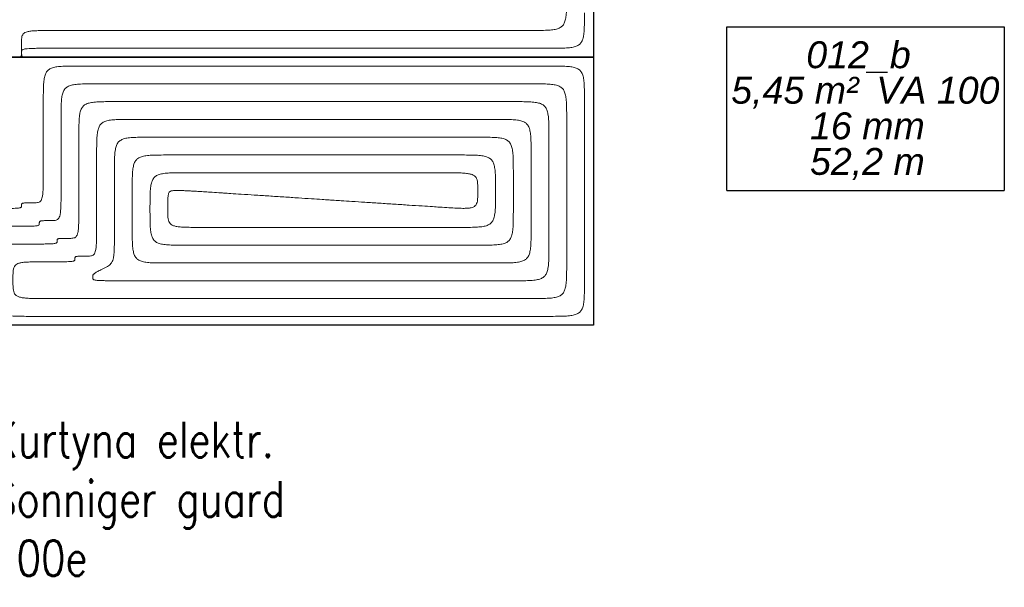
# Model space of a CAD drawing. Header units: millimetres. Extents: x 206445 to 335272, y 14092 to 100072.
# Tile 29 of 38: x 323498 to 329035, y 44574 to 47765. Entities that reach past the tile are written whole.
import ezdxf
from ezdxf import colors
from ezdxf.entities.mleader import LeaderData, LeaderLine
from ezdxf.lldxf.tags import DXFTag
from ezdxf.math import Vec2, Vec3

# ---------------------------------------------------------------- set-up
doc = ezdxf.new("R2010")
doc.units = ezdxf.units.MM
for name, color, linetype, lineweight in [('__OPIS', 10, 'Continuous', 20), ('IS_Rys.pętli_o.p._Powrót', 251, 'DASH', 0), ('IS_Rys.pętli_o.p._Zasilanie', 76, 'SOLID', 0)]:
    doc.layers.add(name, color=color, linetype=linetype, lineweight=lineweight)
doc.layers.add('IS_Ogrzewanie_płaszczyznowe', color=7, linetype='SOLID', true_color=0x008000)
doc.layers.add('IS_Ogrzewanie_płaszczyznowe_-_opis', color=7, linetype='SOLID', true_color=0x008000)
doc.styles.get("Standard").update_dxf_attribs({"font": 'arial.ttf'})
doc.styles.add('STYL1', font='SIMPLEX.SHX', dxfattribs={"width": 0.8})
tags = doc.linetypes.add('DASH', pattern=[15, 10, -5]).pattern_tags.tags
tags[6:7] = [DXFTag(74, 4), DXFTag(75, 0), DXFTag(340, '0'), DXFTag(46, 0.0), DXFTag(50, 0.0), DXFTag(44, 0.0), DXFTag(45, 0.0)]
tags[4:5] = [DXFTag(74, 4), DXFTag(75, 0), DXFTag(340, '0'), DXFTag(46, 0.0), DXFTag(50, 0.0), DXFTag(44, 0.0), DXFTag(45, 0.0)]
tags = doc.linetypes.add('SOLID', pattern=[10, 10, 0]).pattern_tags.tags
tags[6:7] = [DXFTag(74, 4), DXFTag(75, 0), DXFTag(340, '0'), DXFTag(46, 0.0), DXFTag(50, 0.0), DXFTag(44, 0.0), DXFTag(45, 0.0)]
tags[4:5] = [DXFTag(74, 4), DXFTag(75, 0), DXFTag(340, '0'), DXFTag(46, 0.0), DXFTag(50, 0.0), DXFTag(44, 0.0), DXFTag(45, 0.0)]

msp = doc.modelspace()

# ---------------------------------------------------------------- linework, layer by layer
at = {"layer": 'IS_Ogrzewanie_płaszczyznowe'}
for p, q in [((326724.4, 49061.5), (326724.4, 47554.5)), ((323110.4, 47554.5), (326724.4, 47554.5)), ((326724.4, 47554.5), (323110.4, 47554.5)), ((326724.4, 47554.5), (326724.4, 46047.5)), ((326724.4, 46047.5), (323110.4, 46047.5))]:
    msp.add_line(p, q, dxfattribs=at)
at = {"layer": 'IS_Ogrzewanie_płaszczyznowe_-_opis'}
for p, q in [((327475.5, 46805.6), (327475.5, 47725.6)), ((327475.5, 47725.6), (329035.5, 47725.6)), ((329035.5, 47725.6), (329035.5, 46805.6)), ((327475.5, 46805.6), (329035.5, 46805.6))]:
    msp.add_line(p, q, dxfattribs=at)
at = {"layer": 'IS_Rys.pętli_o.p._Powrót', "ltscale": 10}
for points, knots in [([(326474.4, 47604.5), (326491, 47604.5), (326521.1, 47604.5), (326562.2, 47605.3), (326595.3, 47607.7), (326621.5, 47612.8), (326642.1, 47621.9), (326657, 47636.8), (326666.1, 47657.4), (326671.2, 47683.6), (326673.7, 47716.7), (326674.4, 47757.8), (326674.4, 47787.9), (326674.4, 47804.5)], [0, 0, 0, 0, 4.973727, 9.047211, 12.320392, 14.919985, 17.03704, 18.970826, 21.087881, 23.687474, 26.960655, 31.034139, 36.007866, 36.007866, 36.007866, 36.007866]), ([(323469.9, 47554.5), (323473.1, 47554.5), (323479, 47554.5), (323486.9, 47554.6), (323493.3, 47554.9), (323498.4, 47555.5), (323502.2, 47556.6), (323505.1, 47558.4), (323507, 47561), (323508.1, 47564.4), (323508.5, 47568.5), (323508.7, 47573.7), (323508.7, 47577.4), (323508.7, 47579.5)], [0, 0, 0, 0, 0.964652, 1.75455, 2.38797, 2.885374, 3.272825, 3.588339, 3.88584, 4.221085, 4.632418, 5.141842, 5.763562, 5.763562, 5.763562, 5.763562]), ([(323508.7, 47579.5), (323508.7, 47581.6), (323508.7, 47585.4), (323509.5, 47590.9), (323512.8, 47595.6), (323519.2, 47598.7), (323528.8, 47600.9), (323542.9, 47602.5), (323562.3, 47603.5), (323588, 47604.1), (323620.9, 47604.4), (323662, 47604.5), (323692.1, 47604.5), (323708.7, 47604.5)], [0, 0, 0, 0, 0.621895, 1.141664, 1.639297, 2.279506, 3.226642, 4.604676, 6.516452, 9.056847, 12.317749, 16.389896, 21.3636, 21.3636, 21.3636, 21.3636]), ([(323708.7, 47604.5), (323730.2, 47604.5), (323810.5, 47604.5), (323978.8, 47604.5), (324234.4, 47604.5), (324552.3, 47604.5), (324907.6, 47604.5), (325275.4, 47604.5), (325630.8, 47604.5), (325948.7, 47604.5), (326204.3, 47604.5), (326372.6, 47604.5), (326452.9, 47604.5), (326474.4, 47604.5)], [0, 0, 0, 0, 6.441525, 24.103772, 50.493246, 83.116454, 119.479902, 157.090098, 193.453546, 226.076754, 252.466228, 270.128475, 276.57, 276.57, 276.57, 276.57]), ([(323631.1, 47304.5), (323631.1, 47321.1), (323631.1, 47351.3), (323631.8, 47392.3), (323634.3, 47425.4), (323639.4, 47451.7), (323648.5, 47472.2), (323663.4, 47487.1), (323684, 47496.3), (323710.2, 47501.3), (323743.3, 47503.8), (323784.4, 47504.5), (323814.5, 47504.5), (323831.1, 47504.5)], [0, 0, 0, 0, 4.973727, 9.047211, 12.320392, 14.919985, 17.03704, 18.970826, 21.087881, 23.687474, 26.960655, 31.034139, 36.007866, 36.007866, 36.007866, 36.007866]), ([(323831.1, 47504.5), (323851.6, 47504.5), (323928.4, 47504.5), (324089.3, 47504.5), (324333.5, 47504.5), (324637.4, 47504.5), (324977, 47504.5), (325328.5, 47504.5), (325668.1, 47504.5), (325971.9, 47504.5), (326216.2, 47504.5), (326377.1, 47504.5), (326453.9, 47504.5), (326474.4, 47504.5)], [0, 0, 0, 0, 6.1564, 23.03685, 48.25823, 79.437415, 114.191285, 150.136715, 184.890585, 216.06977, 241.29115, 258.1716, 264.328, 264.328, 264.328, 264.328]), ([(326474.4, 47504.5), (326491, 47504.5), (326521.1, 47504.5), (326562.2, 47503.8), (326595.3, 47501.3), (326621.5, 47496.3), (326642.1, 47487.1), (326657, 47472.2), (326666.1, 47451.7), (326671.2, 47425.4), (326673.7, 47392.3), (326674.4, 47351.3), (326674.4, 47321.1), (326674.4, 47304.5)], [0, 0, 0, 0, 4.973727, 9.047211, 12.320392, 14.919985, 17.03704, 18.970826, 21.087881, 23.687474, 26.960655, 31.034139, 36.007866, 36.007866, 36.007866, 36.007866]), ([(323631.1, 46935.7), (323631.1, 46938.5), (323631.1, 46949.3), (323631.1, 46971.7), (323631.1, 47005.8), (323631.1, 47048.2), (323631.1, 47095.6), (323631.1, 47144.6), (323631.1, 47192), (323631.1, 47234.4), (323631.1, 47268.5), (323631.1, 47290.9), (323631.1, 47301.7), (323631.1, 47304.5)], [0, 0, 0, 0, 0.859056, 3.214533, 6.733893, 11.084598, 15.93411, 20.94989, 25.799402, 30.150107, 33.669467, 36.024944, 36.884, 36.884, 36.884, 36.884]), ([(323831.1, 47104.5), (323831.1, 47121.1), (323831.1, 47151.3), (323831.8, 47192.3), (323834.3, 47225.4), (323839.4, 47251.7), (323848.5, 47272.2), (323863.4, 47287.1), (323884, 47296.3), (323910.2, 47301.3), (323943.3, 47303.8), (323984.4, 47304.5), (324014.5, 47304.5), (324031.1, 47304.5)], [0, 0, 0, 0, 4.973727, 9.047211, 12.320392, 14.919985, 17.03704, 18.970826, 21.087881, 23.687474, 26.960655, 31.034139, 36.007866, 36.007866, 36.007866, 36.007866]), ([(324031.1, 47304.5), (324048.5, 47304.5), (324113.7, 47304.5), (324250.2, 47304.5), (324457.5, 47304.5), (324715.4, 47304.5), (325003.6, 47304.5), (325301.9, 47304.5), (325590.1, 47304.5), (325848, 47304.5), (326055.3, 47304.5), (326191.8, 47304.5), (326257, 47304.5), (326274.4, 47304.5)], [0, 0, 0, 0, 5.224769, 19.55075, 40.95545, 67.416379, 96.911044, 127.416956, 156.911621, 183.37255, 204.77725, 219.103231, 224.328, 224.328, 224.328, 224.328]), ([(326274.4, 47304.5), (326291, 47304.5), (326321.1, 47304.5), (326362.2, 47303.8), (326395.3, 47301.3), (326421.5, 47296.3), (326442.1, 47287.1), (326457, 47272.2), (326466.1, 47251.7), (326471.2, 47225.4), (326473.7, 47192.3), (326474.4, 47151.3), (326474.4, 47121.1), (326474.4, 47104.5)], [0, 0, 0, 0, 4.973727, 9.047211, 12.320392, 14.919985, 17.03704, 18.970826, 21.087881, 23.687474, 26.960655, 31.034139, 36.007866, 36.007866, 36.007866, 36.007866]), ([(326674.4, 47304.5), (326674.4, 47296.7), (326674.4, 47267.4), (326674.4, 47206.2), (326674.4, 47113.1), (326674.4, 46997.3), (326674.4, 46868), (326674.4, 46734.1), (326674.4, 46604.7), (326674.4, 46488.9), (326674.4, 46395.9), (326674.4, 46334.6), (326674.4, 46305.3), (326674.4, 46297.5)], [0, 0, 0, 0, 2.345379, 8.776258, 18.384748, 30.26296, 43.503005, 57.196995, 70.43704, 82.315252, 91.923742, 98.354621, 100.7, 100.7, 100.7, 100.7]), ([(323831.1, 46735.7), (323831.1, 46738.5), (323831.1, 46749.3), (323831.1, 46771.7), (323831.1, 46805.8), (323831.1, 46848.2), (323831.1, 46895.6), (323831.1, 46944.6), (323831.1, 46992), (323831.1, 47034.4), (323831.1, 47068.5), (323831.1, 47090.9), (323831.1, 47101.7), (323831.1, 47104.5)], [0, 0, 0, 0, 0.859056, 3.214533, 6.733893, 11.084598, 15.93411, 20.94989, 25.799402, 30.150107, 33.669467, 36.024944, 36.884, 36.884, 36.884, 36.884]), ([(324031.1, 46904.5), (324031.1, 46921.1), (324031.1, 46951.3), (324031.8, 46992.3), (324034.3, 47025.4), (324039.4, 47051.7), (324048.5, 47072.2), (324063.4, 47087.1), (324084, 47096.3), (324110.2, 47101.3), (324143.3, 47103.8), (324184.4, 47104.5), (324214.5, 47104.5), (324231.1, 47104.5)], [0, 0, 0, 0, 4.973727, 9.047211, 12.320392, 14.919985, 17.03704, 18.970826, 21.087881, 23.687474, 26.960655, 31.034139, 36.007866, 36.007866, 36.007866, 36.007866]), ([(324231.1, 47104.5), (324245.4, 47104.5), (324299, 47104.5), (324411.1, 47104.5), (324581.5, 47104.5), (324793.4, 47104.5), (325030.2, 47104.5), (325275.3, 47104.5), (325512.1, 47104.5), (325724, 47104.5), (325894.4, 47104.5), (326006.5, 47104.5), (326060.1, 47104.5), (326074.4, 47104.5)], [0, 0, 0, 0, 4.293139, 16.064649, 33.65267, 55.395342, 79.630804, 104.697196, 128.932658, 150.67533, 168.263351, 180.034861, 184.328, 184.328, 184.328, 184.328]), ([(326074.4, 47104.5), (326091, 47104.5), (326121.1, 47104.5), (326162.2, 47103.8), (326195.3, 47101.3), (326221.5, 47096.3), (326242.1, 47087.1), (326257, 47072.2), (326266.1, 47051.7), (326271.2, 47025.4), (326273.7, 46992.3), (326274.4, 46951.3), (326274.4, 46921.1), (326274.4, 46904.5)], [0, 0, 0, 0, 4.973727, 9.047211, 12.320392, 14.919985, 17.03704, 18.970826, 21.087881, 23.687474, 26.960655, 31.034139, 36.007866, 36.007866, 36.007866, 36.007866]), ([(326474.4, 47104.5), (326474.4, 47099.8), (326474.4, 47082.2), (326474.4, 47045.2), (326474.4, 46989.1), (326474.4, 46919.4), (326474.4, 46841.4), (326474.4, 46760.7), (326474.4, 46682.7), (326474.4, 46612.9), (326474.4, 46556.8), (326474.4, 46519.9), (326474.4, 46502.2), (326474.4, 46497.5)], [0, 0, 0, 0, 1.413749, 5.290158, 11.081968, 18.241923, 26.222765, 34.477235, 42.458077, 49.618032, 55.409842, 59.286251, 60.7, 60.7, 60.7, 60.7]), ([(323569.9, 46735.7), (323575, 46735.7), (323584.2, 46735.7), (323596.9, 46736.4), (323607.5, 46739), (323616.2, 46745.1), (323622.2, 46755.3), (323626.1, 46769.7), (323628.6, 46789.2), (323630.1, 46815), (323630.9, 46847.9), (323631.1, 46888.9), (323631.1, 46919.1), (323631.1, 46935.7)], [0, 0, 0, 0, 1.522276, 2.772981, 3.810957, 4.766541, 5.853405, 7.283404, 9.212252, 11.757391, 15.019267, 19.091521, 24.065227, 24.065227, 24.065227, 24.065227]), ([(324031.1, 46597.5), (324031.1, 46599.9), (324031.1, 46608.8), (324031.1, 46627.5), (324031.1, 46655.9), (324031.1, 46691.2), (324031.1, 46730.6), (324031.1, 46771.4), (324031.1, 46810.9), (324031.1, 46846.2), (324031.1, 46874.5), (324031.1, 46893.2), (324031.1, 46902.1), (324031.1, 46904.5)], [0, 0, 0, 0, 0.715026, 2.675582, 5.604884, 9.226146, 13.262585, 17.437415, 21.473854, 25.095116, 28.024418, 29.984974, 30.7, 30.7, 30.7, 30.7]), ([(324231.1, 46704.5), (324231.1, 46721.1), (324231.1, 46751.3), (324231.8, 46792.3), (324234.3, 46825.4), (324239.4, 46851.7), (324248.5, 46872.2), (324263.4, 46887.1), (324284, 46896.3), (324310.2, 46901.3), (324343.3, 46903.8), (324384.4, 46904.5), (324414.5, 46904.5), (324431.1, 46904.5)], [0, 0, 0, 0, 4.973727, 9.047211, 12.320392, 14.919985, 17.03704, 18.970826, 21.087881, 23.687474, 26.960655, 31.034139, 36.007866, 36.007866, 36.007866, 36.007866]), ([(324431.1, 46904.5), (324442.3, 46904.5), (324484.2, 46904.5), (324572.1, 46904.5), (324705.5, 46904.5), (324871.4, 46904.5), (325056.8, 46904.5), (325248.7, 46904.5), (325434.1, 46904.5), (325600, 46904.5), (325733.4, 46904.5), (325821.3, 46904.5), (325863.2, 46904.5), (325874.4, 46904.5)], [0, 0, 0, 0, 3.361509, 12.578548, 26.34989, 43.374305, 62.350563, 81.977437, 100.953695, 117.97811, 131.749452, 140.966491, 144.328, 144.328, 144.328, 144.328]), ([(325874.4, 46904.5), (325891, 46904.5), (325921.1, 46904.5), (325962.2, 46904.1), (325995.1, 46902.9), (326021, 46900.3), (326040.8, 46895.9), (326055.6, 46888.9), (326065.7, 46878.1), (326071.2, 46863.9), (326073.6, 46846.5), (326074.4, 46825.2), (326074.4, 46809.6), (326074.4, 46801)], [0, 0, 0, 0, 4.97371, 9.0462, 12.310252, 14.865943, 16.832351, 18.371993, 19.719379, 21.146309, 22.857706, 24.967655, 27.541591, 27.541591, 27.541591, 27.541591]), ([(326274.4, 46904.5), (326274.4, 46902.9), (326274.4, 46896.9), (326274.4, 46884.3), (326274.4, 46865.2), (326274.4, 46841.4), (326274.4, 46814.8), (326274.4, 46787.3), (326274.4, 46760.7), (326274.4, 46736.9), (326274.4, 46717.7), (326274.4, 46705.1), (326274.4, 46699.1), (326274.4, 46697.5)], [0, 0, 0, 0, 0.482119, 1.804057, 3.779189, 6.220887, 8.942524, 11.757476, 14.479113, 16.920811, 18.895943, 20.217881, 20.7, 20.7, 20.7, 20.7]), ([(326074.4, 46801), (326074.4, 46792.4), (326074.4, 46776.9), (326073.6, 46755.6), (326071.2, 46738.4), (326065.8, 46724.6), (326055.6, 46714.4), (326040.7, 46708.3), (326021, 46705.2), (325995.2, 46704.3), (325962.4, 46705.2), (325921.4, 46707.5), (325891.4, 46709.4), (325874.8, 46710.5)], [0, 0, 0, 0, 2.572959, 4.676071, 6.369079, 7.762341, 9.065344, 10.563595, 12.499861, 15.036908, 18.291356, 22.360308, 27.333512, 27.333512, 27.333512, 27.333512]), ([(323508.7, 46719.7), (323508.7, 46721.1), (323508.7, 46723.5), (323508.9, 46726.8), (323509.7, 46729.6), (323511.7, 46731.9), (323514.8, 46733.4), (323519.1, 46734.4), (323525.1, 46735), (323533, 46735.4), (323543, 46735.6), (323555.6, 46735.7), (323564.8, 46735.7), (323569.9, 46735.7)], [0, 0, 0, 0, 0.396182, 0.722121, 0.99614, 1.26046, 1.579519, 2.01195, 2.600543, 3.379, 4.377198, 5.623501, 7.145703, 7.145703, 7.145703, 7.145703]), ([(323769.9, 46535.7), (323775, 46535.7), (323784.2, 46535.7), (323796.9, 46536.4), (323807.5, 46539), (323816.2, 46545.1), (323822.2, 46555.3), (323826.1, 46569.7), (323828.6, 46589.2), (323830.1, 46615), (323830.9, 46647.9), (323831.1, 46688.9), (323831.1, 46719.1), (323831.1, 46735.7)], [0, 0, 0, 0, 1.522276, 2.772981, 3.810957, 4.766541, 5.853405, 7.283404, 9.212252, 11.757391, 15.019267, 19.091521, 24.065227, 24.065227, 24.065227, 24.065227]), ([(325874.8, 46710.5), (325870, 46710.8), (325851.9, 46712), (325814.1, 46714.5), (325756.6, 46718.2), (325685.1, 46722.9), (325605.1, 46728.1), (325522.4, 46733.5), (325442.5, 46738.7), (325371, 46743.3), (325313.5, 46747.1), (325275.6, 46749.5), (325257.6, 46750.7), (325252.7, 46751)], [0, 0, 0, 0, 1.451899, 5.432913, 11.381016, 18.734183, 26.930388, 35.407606, 43.603812, 50.956979, 56.905082, 60.886096, 62.337995, 62.337995, 62.337995, 62.337995]), ([(323334.5, 46703.8), (323349, 46703.8), (323375.2, 46703.8), (323411, 46703.9), (323439.6, 46704.1), (323462, 46704.5), (323478.9, 46705.1), (323491.1, 46706.1), (323499.4, 46707.5), (323504.8, 46709.4), (323507.9, 46712.3), (323508.7, 46716), (323508.7, 46718.4), (323508.7, 46719.7)], [0, 0, 0, 0, 4.330853, 7.876667, 10.716018, 12.927682, 14.590972, 15.7866, 16.599078, 17.123747, 17.483265, 17.820293, 18.216665, 18.216665, 18.216665, 18.216665]), ([(324231.1, 46697.5), (324231.1, 46697.6), (324231.1, 46697.8), (324231.1, 46698.2), (324231.1, 46698.8), (324231.1, 46699.7), (324231.1, 46700.6), (324231.1, 46701.5), (324231.1, 46702.4), (324231.1, 46703.2), (324231.1, 46703.8), (324231.1, 46704.3), (324231.1, 46704.5), (324231.1, 46704.5)], [0, 0, 0, 0, 0.0163035, 0.0610068, 0.1277986, 0.2103681, 0.3024042, 0.3975958, 0.4896319, 0.5722014, 0.6389932, 0.6836965, 0.7, 0.7, 0.7, 0.7]), ([(324431.1, 46497.5), (324414.5, 46497.5), (324384.4, 46497.5), (324343.3, 46498.3), (324310.2, 46500.7), (324284, 46505.8), (324263.4, 46514.9), (324248.5, 46529.8), (324239.4, 46550.4), (324234.3, 46576.6), (324231.8, 46609.7), (324231.1, 46650.8), (324231.1, 46680.9), (324231.1, 46697.5)], [0, 0, 0, 0, 4.973727, 9.047211, 12.320392, 14.919985, 17.03704, 18.970826, 21.087881, 23.687474, 26.960655, 31.034139, 36.007866, 36.007866, 36.007866, 36.007866]), ([(326274.4, 46697.5), (326274.4, 46680.9), (326274.4, 46650.8), (326273.7, 46609.7), (326271.2, 46576.6), (326266.1, 46550.4), (326257, 46529.8), (326242.1, 46514.9), (326221.5, 46505.8), (326195.3, 46500.7), (326162.2, 46498.3), (326121.1, 46497.5), (326091, 46497.5), (326074.4, 46497.5)], [0, 0, 0, 0, 4.973727, 9.047211, 12.320392, 14.919985, 17.03704, 18.970826, 21.087881, 23.687474, 26.960655, 31.034139, 36.007866, 36.007866, 36.007866, 36.007866]), ([(323969.9, 46366.6), (323975, 46369.2), (323984.4, 46373.9), (323997.3, 46381.2), (324007.8, 46389.2), (324016, 46399.2), (324022, 46412), (324026, 46428.4), (324028.6, 46449.4), (324030.1, 46476.1), (324030.9, 46509.5), (324031.1, 46550.7), (324031.1, 46580.9), (324031.1, 46597.5)], [0, 0, 0, 0, 1.712219, 3.158951, 4.431492, 5.657796, 7.002848, 8.636163, 10.705315, 13.33622, 16.64222, 20.730734, 25.706763, 25.706763, 25.706763, 25.706763]), ([(323534.5, 46503.8), (323549, 46503.8), (323575.2, 46503.8), (323611, 46503.9), (323639.6, 46504.1), (323662, 46504.5), (323678.9, 46505.1), (323691.1, 46506.1), (323699.4, 46507.5), (323704.8, 46509.4), (323707.9, 46512.3), (323708.7, 46516), (323708.7, 46518.4), (323708.7, 46519.7)], [0, 0, 0, 0, 4.330853, 7.876667, 10.716018, 12.927682, 14.590972, 15.7866, 16.599078, 17.123747, 17.483265, 17.820293, 18.216665, 18.216665, 18.216665, 18.216665]), ([(323708.7, 46519.7), (323708.7, 46521.1), (323708.7, 46523.5), (323708.9, 46526.8), (323709.7, 46529.6), (323711.7, 46531.9), (323714.8, 46533.4), (323719.1, 46534.4), (323725.1, 46535), (323733, 46535.4), (323743, 46535.6), (323755.6, 46535.7), (323764.8, 46535.7), (323769.9, 46535.7)], [0, 0, 0, 0, 0.396182, 0.722121, 0.99614, 1.26046, 1.579519, 2.01195, 2.600543, 3.379, 4.377198, 5.623501, 7.145703, 7.145703, 7.145703, 7.145703]), ([(323360.4, 46303.8), (323360.4, 46320.4), (323360.4, 46350.6), (323361, 46391.6), (323363.2, 46424.7), (323367.5, 46450.8), (323375.3, 46471.2), (323388.1, 46486.2), (323406.2, 46495.5), (323429.2, 46500.6), (323458.1, 46503.1), (323493.8, 46503.8), (323520.1, 46503.8), (323534.5, 46503.8)], [0, 0, 0, 0, 4.973721, 9.046877, 12.317046, 14.902224, 16.970744, 18.783871, 20.681597, 22.961642, 25.81522, 29.362584, 33.693462, 33.693462, 33.693462, 33.693462]), ([(326074.4, 46497.5), (326061.6, 46497.5), (326013.9, 46497.5), (325913.9, 46497.5), (325762, 46497.5), (325573.1, 46497.5), (325362, 46497.5), (325143.5, 46497.5), (324932.4, 46497.5), (324743.5, 46497.5), (324591.6, 46497.5), (324491.6, 46497.5), (324443.9, 46497.5), (324431.1, 46497.5)], [0, 0, 0, 0, 3.827324, 14.321599, 30.00128, 49.384823, 70.990684, 93.337316, 114.943177, 134.32672, 150.006401, 160.500676, 164.328, 164.328, 164.328, 164.328]), ([(326474.4, 46497.5), (326474.4, 46480.9), (326474.4, 46450.8), (326473.7, 46409.7), (326471.2, 46376.6), (326466.1, 46350.4), (326457, 46329.8), (326442.1, 46314.9), (326421.5, 46305.8), (326395.3, 46300.7), (326362.2, 46298.3), (326321.1, 46297.5), (326291, 46297.5), (326274.4, 46297.5)], [0, 0, 0, 0, 4.973727, 9.047211, 12.320392, 14.919985, 17.03704, 18.970826, 21.087881, 23.687474, 26.960655, 31.034139, 36.007866, 36.007866, 36.007866, 36.007866]), ([(323908.7, 46316.6), (323908.7, 46318.2), (323908.7, 46321.1), (323908.9, 46325.3), (323909.8, 46329), (323911.6, 46332.5), (323914.6, 46335.8), (323919, 46339.3), (323925, 46343.1), (323932.9, 46347.6), (323943, 46352.9), (323955.6, 46359.4), (323964.8, 46364), (323969.9, 46366.6)], [0, 0, 0, 0, 0.476837, 0.882857, 1.248656, 1.618357, 2.046746, 2.587111, 3.28525, 4.181145, 5.311723, 6.712533, 8.418571, 8.418571, 8.418571, 8.418571]), ([(323560.4, 46097.5), (323543.8, 46097.5), (323513.7, 46097.5), (323472.6, 46098.3), (323439.5, 46100.7), (323413.2, 46105.8), (323392.7, 46114.9), (323377.8, 46129.8), (323368.6, 46150.4), (323363.6, 46176.6), (323361.1, 46209.7), (323360.4, 46250.8), (323360.4, 46280.9), (323360.4, 46297.5)], [0, 0, 0, 0, 4.973727, 9.047211, 12.320392, 14.919985, 17.03704, 18.970826, 21.087881, 23.687474, 26.960655, 31.034139, 36.007866, 36.007866, 36.007866, 36.007866]), ([(324108.7, 46297.5), (324092.1, 46297.5), (324062, 46297.5), (324020.9, 46297.6), (323988, 46297.8), (323962.3, 46298.3), (323942.9, 46299.1), (323928.9, 46300.2), (323919.3, 46301.9), (323913.1, 46304.2), (323909.6, 46307.7), (323908.7, 46312.1), (323908.7, 46315), (323908.7, 46316.6)], [0, 0, 0, 0, 4.973704, 9.045843, 12.306663, 14.846661, 16.757003, 18.130604, 19.065113, 19.671576, 20.093803, 20.496271, 20.971001, 20.971001, 20.971001, 20.971001]), ([(326274.4, 46297.5), (326257.6, 46297.5), (326194.7, 46297.5), (326062.9, 46297.5), (325862.7, 46297.5), (325613.8, 46297.5), (325335.5, 46297.5), (325047.5, 46297.5), (324769.3, 46297.5), (324520.4, 46297.5), (324320.2, 46297.5), (324188.4, 46297.5), (324125.5, 46297.5), (324108.7, 46297.5)], [0, 0, 0, 0, 5.04408, 18.874621, 39.539076, 65.084899, 93.559542, 123.010458, 151.485101, 177.030924, 197.695379, 211.52592, 216.57, 216.57, 216.57, 216.57]), ([(326674.4, 46297.5), (326674.4, 46280.9), (326674.4, 46250.8), (326673.7, 46209.7), (326671.2, 46176.6), (326666.1, 46150.4), (326657, 46129.8), (326642.1, 46114.9), (326621.5, 46105.8), (326595.3, 46100.7), (326562.2, 46098.3), (326521.1, 46097.5), (326491, 46097.5), (326474.4, 46097.5)], [0, 0, 0, 0, 4.973727, 9.047211, 12.320392, 14.919985, 17.03704, 18.970826, 21.087881, 23.687474, 26.960655, 31.034139, 36.007866, 36.007866, 36.007866, 36.007866]), ([(326474.4, 46097.5), (326451.8, 46097.5), (326367.1, 46097.5), (326189.8, 46097.5), (325920.5, 46097.5), (325585.5, 46097.5), (325211.1, 46097.5), (324823.6, 46097.5), (324449.3, 46097.5), (324114.3, 46097.5), (323845, 46097.5), (323667.7, 46097.5), (323583, 46097.5), (323560.4, 46097.5)], [0, 0, 0, 0, 6.786927, 25.396243, 53.200751, 87.573253, 125.886551, 165.513449, 203.826747, 238.199249, 266.003757, 284.613073, 291.4, 291.4, 291.4, 291.4])]:
    msp.add_open_spline(points, degree=3, knots=knots, dxfattribs=at)
at = {"layer": 'IS_Rys.pętli_o.p._Zasilanie', "ltscale": 10}
for points, knots in [([(326374.4, 47704.5), (326391, 47704.5), (326421.1, 47704.5), (326462.2, 47705.3), (326495.3, 47707.7), (326521.5, 47712.8), (326542.1, 47721.9), (326557, 47736.8), (326566.1, 47757.4), (326571.2, 47783.6), (326573.7, 47816.7), (326574.4, 47857.8), (326574.4, 47887.9), (326574.4, 47904.5)], [0, 0, 0, 0, 4.973727, 9.047211, 12.320392, 14.919985, 17.03704, 18.970826, 21.087881, 23.687474, 26.960655, 31.034139, 36.007866, 36.007866, 36.007866, 36.007866]), ([(323508.7, 47629.5), (323508.7, 47635.7), (323508.7, 47647.1), (323509.4, 47662.6), (323512, 47675.4), (323517.8, 47685.9), (323528.1, 47693.4), (323542.6, 47698.3), (323562.2, 47701.5), (323588, 47703.3), (323620.9, 47704.2), (323662, 47704.5), (323692.1, 47704.5), (323708.7, 47704.5)], [0, 0, 0, 0, 1.8652, 3.395865, 4.651518, 5.754226, 6.917104, 8.37748, 10.316529, 12.864517, 16.12698, 20.199297, 25.173005, 25.173005, 25.173005, 25.173005]), ([(323708.7, 47704.5), (323729.4, 47704.5), (323806.8, 47704.5), (323969, 47704.5), (324215.4, 47704.5), (324521.8, 47704.5), (324864.3, 47704.5), (325218.8, 47704.5), (325561.3, 47704.5), (325867.7, 47704.5), (326114, 47704.5), (326276.3, 47704.5), (326353.7, 47704.5), (326374.4, 47704.5)], [0, 0, 0, 0, 6.208618, 23.232246, 48.667551, 80.111195, 115.159842, 151.410158, 186.458805, 217.902449, 243.337754, 260.361382, 266.57, 266.57, 266.57, 266.57]), ([(323519.9, 47554.5), (323519, 47554.5), (323517.3, 47554.5), (323514.9, 47554.8), (323512.8, 47556), (323511.3, 47558.4), (323510.3, 47562.1), (323509.6, 47567.3), (323509.1, 47574.6), (323508.9, 47584.3), (323508.7, 47596.6), (323508.7, 47612), (323508.7, 47623.3), (323508.7, 47629.5)], [0, 0, 0, 0, 0.278833, 0.510459, 0.722271, 0.974714, 1.334699, 1.853167, 2.570637, 3.523438, 4.746307, 6.273366, 8.138505, 8.138505, 8.138505, 8.138505]), ([(323531.1, 47554.5), (323531, 47554.5), (323530.7, 47554.5), (323530, 47554.5), (323529, 47554.5), (323527.7, 47554.5), (323526.2, 47554.5), (323524.8, 47554.5), (323523.3, 47554.5), (323522, 47554.5), (323521, 47554.5), (323520.3, 47554.5), (323520, 47554.5), (323519.9, 47554.5)], [0, 0, 0, 0, 0.026109, 0.097698, 0.20466, 0.33689, 0.484279, 0.636721, 0.78411, 0.91634, 1.023302, 1.094891, 1.121, 1.121, 1.121, 1.121]), ([(323731.1, 47204.5), (323731.1, 47221.1), (323731.1, 47251.3), (323731.8, 47292.3), (323734.3, 47325.4), (323739.4, 47351.7), (323748.5, 47372.2), (323763.4, 47387.1), (323784, 47396.3), (323810.2, 47401.3), (323843.3, 47403.8), (323884.4, 47404.5), (323914.5, 47404.5), (323931.1, 47404.5)], [0, 0, 0, 0, 4.973727, 9.047211, 12.320392, 14.919985, 17.03704, 18.970826, 21.087881, 23.687474, 26.960655, 31.034139, 36.007866, 36.007866, 36.007866, 36.007866]), ([(323931.1, 47404.5), (323950.1, 47404.5), (324021.1, 47404.5), (324169.7, 47404.5), (324395.5, 47404.5), (324676.4, 47404.5), (324990.3, 47404.5), (325315.2, 47404.5), (325629.1, 47404.5), (325910, 47404.5), (326135.8, 47404.5), (326284.4, 47404.5), (326355.4, 47404.5), (326374.4, 47404.5)], [0, 0, 0, 0, 5.690585, 21.2938, 44.60684, 73.426897, 105.551165, 138.776835, 170.901103, 199.72116, 223.0342, 238.637415, 244.328, 244.328, 244.328, 244.328]), ([(326374.4, 47404.5), (326391, 47404.5), (326421.1, 47404.5), (326462.2, 47403.8), (326495.3, 47401.3), (326521.5, 47396.3), (326542.1, 47387.1), (326557, 47372.2), (326566.1, 47351.7), (326571.2, 47325.4), (326573.7, 47292.3), (326574.4, 47251.3), (326574.4, 47221.1), (326574.4, 47204.5)], [0, 0, 0, 0, 4.973727, 9.047211, 12.320392, 14.919985, 17.03704, 18.970826, 21.087881, 23.687474, 26.960655, 31.034139, 36.007866, 36.007866, 36.007866, 36.007866]), ([(323731.1, 46835.7), (323731.1, 46838.5), (323731.1, 46849.3), (323731.1, 46871.7), (323731.1, 46905.8), (323731.1, 46948.2), (323731.1, 46995.6), (323731.1, 47044.6), (323731.1, 47092), (323731.1, 47134.4), (323731.1, 47168.5), (323731.1, 47190.9), (323731.1, 47201.7), (323731.1, 47204.5)], [0, 0, 0, 0, 0.859056, 3.214533, 6.733893, 11.084598, 15.93411, 20.94989, 25.799402, 30.150107, 33.669467, 36.024944, 36.884, 36.884, 36.884, 36.884]), ([(323931.1, 47004.5), (323931.1, 47021.1), (323931.1, 47051.3), (323931.8, 47092.3), (323934.3, 47125.4), (323939.4, 47151.7), (323948.5, 47172.2), (323963.4, 47187.1), (323984, 47196.3), (324010.2, 47201.3), (324043.3, 47203.8), (324084.4, 47204.5), (324114.5, 47204.5), (324131.1, 47204.5)], [0, 0, 0, 0, 4.973727, 9.047211, 12.320392, 14.919985, 17.03704, 18.970826, 21.087881, 23.687474, 26.960655, 31.034139, 36.007866, 36.007866, 36.007866, 36.007866]), ([(324131.1, 47204.5), (324147, 47204.5), (324206.3, 47204.5), (324330.7, 47204.5), (324519.5, 47204.5), (324754.4, 47204.5), (325016.9, 47204.5), (325288.6, 47204.5), (325551.1, 47204.5), (325786, 47204.5), (325974.8, 47204.5), (326099.2, 47204.5), (326158.5, 47204.5), (326174.4, 47204.5)], [0, 0, 0, 0, 4.758954, 17.807699, 37.30406, 61.40586, 88.270924, 116.057076, 142.92214, 167.02394, 186.520301, 199.569046, 204.328, 204.328, 204.328, 204.328]), ([(326174.4, 47204.5), (326191, 47204.5), (326221.1, 47204.5), (326262.2, 47203.8), (326295.3, 47201.3), (326321.5, 47196.3), (326342.1, 47187.1), (326357, 47172.2), (326366.1, 47151.7), (326371.2, 47125.4), (326373.7, 47092.3), (326374.4, 47051.3), (326374.4, 47021.1), (326374.4, 47004.5)], [0, 0, 0, 0, 4.973727, 9.047211, 12.320392, 14.919985, 17.03704, 18.970826, 21.087881, 23.687474, 26.960655, 31.034139, 36.007866, 36.007866, 36.007866, 36.007866]), ([(326574.4, 47204.5), (326574.4, 47198.3), (326574.4, 47174.8), (326574.4, 47125.7), (326574.4, 47051.1), (326574.4, 46958.4), (326574.4, 46854.7), (326574.4, 46747.4), (326574.4, 46643.7), (326574.4, 46550.9), (326574.4, 46476.3), (326574.4, 46427.2), (326574.4, 46403.8), (326574.4, 46397.5)], [0, 0, 0, 0, 1.879564, 7.033208, 14.733358, 24.252442, 34.862885, 45.837115, 56.447558, 65.966642, 73.666792, 78.820436, 80.7, 80.7, 80.7, 80.7]), ([(323931.1, 46635.7), (323931.1, 46638.5), (323931.1, 46649.3), (323931.1, 46671.7), (323931.1, 46705.8), (323931.1, 46748.2), (323931.1, 46795.6), (323931.1, 46844.6), (323931.1, 46892), (323931.1, 46934.4), (323931.1, 46968.5), (323931.1, 46990.9), (323931.1, 47001.7), (323931.1, 47004.5)], [0, 0, 0, 0, 0.859056, 3.214533, 6.733893, 11.084598, 15.93411, 20.94989, 25.799402, 30.150107, 33.669467, 36.024944, 36.884, 36.884, 36.884, 36.884]), ([(324131.1, 46804.5), (324131.1, 46821.1), (324131.1, 46851.3), (324131.8, 46892.3), (324134.3, 46925.4), (324139.4, 46951.7), (324148.5, 46972.2), (324163.4, 46987.1), (324184, 46996.3), (324210.2, 47001.3), (324243.3, 47003.8), (324284.4, 47004.5), (324314.5, 47004.5), (324331.1, 47004.5)], [0, 0, 0, 0, 4.973727, 9.047211, 12.320392, 14.919985, 17.03704, 18.970826, 21.087881, 23.687474, 26.960655, 31.034139, 36.007866, 36.007866, 36.007866, 36.007866]), ([(324331.1, 47004.5), (324343.9, 47004.5), (324391.6, 47004.5), (324491.6, 47004.5), (324643.5, 47004.5), (324832.4, 47004.5), (325043.5, 47004.5), (325262, 47004.5), (325473.1, 47004.5), (325662, 47004.5), (325813.9, 47004.5), (325913.9, 47004.5), (325961.6, 47004.5), (325974.4, 47004.5)], [0, 0, 0, 0, 3.827324, 14.321599, 30.00128, 49.384823, 70.990684, 93.337316, 114.943177, 134.32672, 150.006401, 160.500676, 164.328, 164.328, 164.328, 164.328]), ([(325974.4, 47004.5), (325991, 47004.5), (326021.1, 47004.5), (326062.2, 47003.8), (326095.3, 47001.3), (326121.5, 46996.3), (326142.1, 46987.1), (326157, 46972.2), (326166.1, 46951.7), (326171.2, 46925.4), (326173.7, 46892.3), (326174.4, 46851.3), (326174.4, 46821.1), (326174.4, 46804.5)], [0, 0, 0, 0, 4.973727, 9.047211, 12.320392, 14.919985, 17.03704, 18.970826, 21.087881, 23.687474, 26.960655, 31.034139, 36.007866, 36.007866, 36.007866, 36.007866]), ([(326374.4, 47004.5), (326374.4, 47001.4), (326374.4, 46989.5), (326374.4, 46964.8), (326374.4, 46927.2), (326374.4, 46880.4), (326374.4, 46828.1), (326374.4, 46774), (326374.4, 46721.7), (326374.4, 46674.9), (326374.4, 46637.3), (326374.4, 46612.5), (326374.4, 46600.7), (326374.4, 46597.5)], [0, 0, 0, 0, 0.947934, 3.547107, 7.430579, 12.231405, 17.582645, 23.117355, 28.468595, 33.269421, 37.152893, 39.752066, 40.7, 40.7, 40.7, 40.7]), ([(323669.9, 46635.7), (323675, 46635.7), (323684.2, 46635.7), (323696.9, 46636.4), (323707.5, 46639), (323716.2, 46645.1), (323722.2, 46655.3), (323726.1, 46669.7), (323728.6, 46689.2), (323730.1, 46715), (323730.9, 46747.9), (323731.1, 46788.9), (323731.1, 46819.1), (323731.1, 46835.7)], [0, 0, 0, 0, 1.522276, 2.772981, 3.810957, 4.766541, 5.853405, 7.283404, 9.212252, 11.757391, 15.019267, 19.091521, 24.065227, 24.065227, 24.065227, 24.065227]), ([(324131.1, 46597.5), (324131.1, 46599.1), (324131.1, 46605.1), (324131.1, 46617.7), (324131.1, 46636.9), (324131.1, 46660.7), (324131.1, 46687.3), (324131.1, 46714.8), (324131.1, 46741.4), (324131.1, 46765.2), (324131.1, 46784.3), (324131.1, 46796.9), (324131.1, 46802.9), (324131.1, 46804.5)], [0, 0, 0, 0, 0.482119, 1.804057, 3.779189, 6.220887, 8.942524, 11.757476, 14.479113, 16.920811, 18.895943, 20.217881, 20.7, 20.7, 20.7, 20.7]), ([(324331.1, 46701), (324331.1, 46709.6), (324331.1, 46725.2), (324331.3, 46746.4), (324331.9, 46763.5), (324333.1, 46776.9), (324335.3, 46787.1), (324338.6, 46794.7), (324343.8, 46800), (324350.7, 46802.8), (324359.1, 46804.1), (324369.4, 46804.5), (324377, 46804.5), (324381.1, 46804.5)], [0, 0, 0, 0, 2.573895, 4.681384, 6.370308, 7.6918, 8.705603, 9.491475, 10.164239, 10.861253, 11.689711, 12.709196, 13.952647, 13.952647, 13.952647, 13.952647]), ([(324381.1, 46804.5), (324385.3, 46804.5), (324393.2, 46804.5), (324404.8, 46804.5), (324416.2, 46804.3), (324428.5, 46803.9), (324442.8, 46803.3), (324460.2, 46802.3), (324481.9, 46801.1), (324509, 46799.4), (324542.7, 46797.2), (324583.9, 46794.6), (324614.1, 46792.6), (324630.7, 46791.5)], [0, 0, 0, 0, 1.258421, 2.381435, 3.481664, 4.671872, 6.064898, 7.773561, 9.910619, 12.588778, 15.920711, 20.019078, 24.996531, 24.996531, 24.996531, 24.996531]), ([(324630.7, 46791.5), (324635.5, 46791.2), (324653.6, 46790), (324691.4, 46787.6), (324748.9, 46783.8), (324820.4, 46779.2), (324900.4, 46774), (324983.1, 46768.6), (325063, 46763.4), (325134.5, 46758.7), (325192, 46755), (325229.8, 46752.5), (325247.9, 46751.3), (325252.7, 46751)], [0, 0, 0, 0, 1.451899, 5.432913, 11.381016, 18.734183, 26.930388, 35.407606, 43.603812, 50.956979, 56.905082, 60.886096, 62.337995, 62.337995, 62.337995, 62.337995]), ([(326174.4, 46797.5), (326174.4, 46780.9), (326174.4, 46750.8), (326173.7, 46709.7), (326171.2, 46676.6), (326166.1, 46650.4), (326157, 46629.8), (326142.1, 46614.9), (326121.5, 46605.8), (326095.3, 46600.7), (326062.2, 46598.3), (326021.1, 46597.5), (325991, 46597.5), (325974.4, 46597.5)], [0, 0, 0, 0, 4.973727, 9.047211, 12.320392, 14.919985, 17.03704, 18.970826, 21.087881, 23.687474, 26.960655, 31.034139, 36.007866, 36.007866, 36.007866, 36.007866]), ([(326174.4, 46804.5), (326174.4, 46804.5), (326174.4, 46804.3), (326174.4, 46803.8), (326174.4, 46803.2), (326174.4, 46802.4), (326174.4, 46801.5), (326174.4, 46800.6), (326174.4, 46799.7), (326174.4, 46798.8), (326174.4, 46798.2), (326174.4, 46797.8), (326174.4, 46797.6), (326174.4, 46797.5)], [0, 0, 0, 0, 0.0163035, 0.0610068, 0.1277986, 0.2103681, 0.3024042, 0.3975958, 0.4896319, 0.5722014, 0.6389932, 0.6836965, 0.7, 0.7, 0.7, 0.7]), ([(324531.1, 46597.5), (324514.5, 46597.5), (324484.4, 46597.5), (324443.3, 46597.9), (324410.4, 46599.2), (324384.5, 46601.7), (324364.7, 46606.1), (324349.9, 46613.2), (324339.8, 46624), (324334.3, 46638.1), (324331.9, 46655.5), (324331.1, 46676.8), (324331.1, 46692.4), (324331.1, 46701)], [0, 0, 0, 0, 4.97371, 9.0462, 12.310252, 14.865943, 16.832351, 18.371993, 19.719379, 21.146309, 22.857706, 24.967655, 27.541591, 27.541591, 27.541591, 27.541591]), ([(323608.7, 46619.7), (323608.7, 46621.1), (323608.7, 46623.5), (323608.9, 46626.8), (323609.7, 46629.6), (323611.7, 46631.9), (323614.8, 46633.4), (323619.1, 46634.4), (323625.1, 46635), (323633, 46635.4), (323643, 46635.6), (323655.6, 46635.7), (323664.8, 46635.7), (323669.9, 46635.7)], [0, 0, 0, 0, 0.396182, 0.722121, 0.99614, 1.26046, 1.579519, 2.01195, 2.600543, 3.379, 4.377198, 5.623501, 7.145703, 7.145703, 7.145703, 7.145703]), ([(323869.9, 46435.7), (323875, 46435.7), (323884.2, 46435.7), (323896.9, 46436.4), (323907.5, 46439), (323916.2, 46445.1), (323922.2, 46455.3), (323926.1, 46469.7), (323928.6, 46489.2), (323930.1, 46515), (323930.9, 46547.9), (323931.1, 46588.9), (323931.1, 46619.1), (323931.1, 46635.7)], [0, 0, 0, 0, 1.522276, 2.772981, 3.810957, 4.766541, 5.853405, 7.283404, 9.212252, 11.757391, 15.019267, 19.091521, 24.065227, 24.065227, 24.065227, 24.065227]), ([(323434.5, 46603.8), (323449, 46603.8), (323475.2, 46603.8), (323511, 46603.9), (323539.6, 46604.1), (323562, 46604.5), (323578.9, 46605.1), (323591.1, 46606.1), (323599.4, 46607.5), (323604.8, 46609.4), (323607.9, 46612.3), (323608.7, 46616), (323608.7, 46618.4), (323608.7, 46619.7)], [0, 0, 0, 0, 4.330853, 7.876667, 10.716018, 12.927682, 14.590972, 15.7866, 16.599078, 17.123747, 17.483265, 17.820293, 18.216665, 18.216665, 18.216665, 18.216665]), ([(324331.1, 46397.5), (324314.5, 46397.5), (324284.4, 46397.5), (324243.3, 46398.3), (324210.2, 46400.7), (324184, 46405.8), (324163.4, 46414.9), (324148.5, 46429.8), (324139.4, 46450.4), (324134.3, 46476.6), (324131.8, 46509.7), (324131.1, 46550.8), (324131.1, 46580.9), (324131.1, 46597.5)], [0, 0, 0, 0, 4.973727, 9.047211, 12.320392, 14.919985, 17.03704, 18.970826, 21.087881, 23.687474, 26.960655, 31.034139, 36.007866, 36.007866, 36.007866, 36.007866]), ([(325974.4, 46597.5), (325963.2, 46597.5), (325921.3, 46597.5), (325833.4, 46597.5), (325700, 46597.5), (325534.1, 46597.5), (325348.7, 46597.5), (325156.8, 46597.5), (324971.4, 46597.5), (324805.5, 46597.5), (324672.1, 46597.5), (324584.2, 46597.5), (324542.3, 46597.5), (324531.1, 46597.5)], [0, 0, 0, 0, 3.361509, 12.578548, 26.34989, 43.374305, 62.350563, 81.977437, 100.953695, 117.97811, 131.749452, 140.966491, 144.328, 144.328, 144.328, 144.328]), ([(326374.4, 46597.5), (326374.4, 46580.9), (326374.4, 46550.8), (326373.7, 46509.7), (326371.2, 46476.6), (326366.1, 46450.4), (326357, 46429.8), (326342.1, 46414.9), (326321.5, 46405.8), (326295.3, 46400.7), (326262.2, 46398.3), (326221.1, 46397.5), (326191, 46397.5), (326174.4, 46397.5)], [0, 0, 0, 0, 4.973727, 9.047211, 12.320392, 14.919985, 17.03704, 18.970826, 21.087881, 23.687474, 26.960655, 31.034139, 36.007866, 36.007866, 36.007866, 36.007866]), ([(323460.4, 46300.7), (323460.4, 46309.2), (323460.4, 46324.8), (323461, 46346), (323463.2, 46363.2), (323467.8, 46377.2), (323476.5, 46388), (323489.5, 46395.2), (323506.8, 46399.6), (323529.4, 46402.2), (323558.1, 46403.4), (323593.8, 46403.8), (323620.1, 46403.8), (323634.5, 46403.8)], [0, 0, 0, 0, 2.565221, 4.667416, 6.367401, 7.763727, 9.030896, 10.414738, 12.142362, 14.372098, 17.215173, 20.761392, 25.092252, 25.092252, 25.092252, 25.092252]), ([(323634.5, 46403.8), (323649, 46403.8), (323675.2, 46403.8), (323711, 46403.9), (323739.6, 46404.1), (323762, 46404.5), (323778.9, 46405.1), (323791.1, 46406.1), (323799.4, 46407.5), (323804.8, 46409.4), (323807.9, 46412.3), (323808.7, 46416), (323808.7, 46418.4), (323808.7, 46419.7)], [0, 0, 0, 0, 4.330853, 7.876667, 10.716018, 12.927682, 14.590972, 15.7866, 16.599078, 17.123747, 17.483265, 17.820293, 18.216665, 18.216665, 18.216665, 18.216665]), ([(323808.7, 46419.7), (323808.7, 46421.1), (323808.7, 46423.5), (323808.9, 46426.8), (323809.7, 46429.6), (323811.7, 46431.9), (323814.8, 46433.4), (323819.1, 46434.4), (323825.1, 46435), (323833, 46435.4), (323843, 46435.6), (323855.6, 46435.7), (323864.8, 46435.7), (323869.9, 46435.7)], [0, 0, 0, 0, 0.396182, 0.722121, 0.99614, 1.26046, 1.579519, 2.01195, 2.600543, 3.379, 4.377198, 5.623501, 7.145703, 7.145703, 7.145703, 7.145703]), ([(326174.4, 46397.5), (326160.1, 46397.5), (326106.5, 46397.5), (325994.4, 46397.5), (325824, 46397.5), (325612.1, 46397.5), (325375.3, 46397.5), (325130.2, 46397.5), (324893.4, 46397.5), (324681.5, 46397.5), (324511.1, 46397.5), (324399, 46397.5), (324345.4, 46397.5), (324331.1, 46397.5)], [0, 0, 0, 0, 4.293139, 16.064649, 33.65267, 55.395342, 79.630804, 104.697196, 128.932658, 150.67533, 168.263351, 180.034861, 184.328, 184.328, 184.328, 184.328]), ([(326574.4, 46397.5), (326574.4, 46380.9), (326574.4, 46350.8), (326573.7, 46309.7), (326571.2, 46276.6), (326566.1, 46250.4), (326557, 46229.8), (326542.1, 46214.9), (326521.5, 46205.8), (326495.3, 46200.7), (326462.2, 46198.3), (326421.1, 46197.5), (326391, 46197.5), (326374.4, 46197.5)], [0, 0, 0, 0, 4.973727, 9.047211, 12.320392, 14.919985, 17.03704, 18.970826, 21.087881, 23.687474, 26.960655, 31.034139, 36.007866, 36.007866, 36.007866, 36.007866]), ([(323660.4, 46197.5), (323643.8, 46197.5), (323613.7, 46197.5), (323572.6, 46197.9), (323539.7, 46199.1), (323513.8, 46201.7), (323494, 46206.1), (323479.2, 46213.1), (323469.1, 46223.9), (323463.6, 46238), (323461.1, 46255.3), (323460.4, 46276.6), (323460.4, 46292.1), (323460.4, 46300.7)], [0, 0, 0, 0, 4.97371, 9.046198, 12.310227, 14.865808, 16.83183, 18.370374, 19.715314, 21.138152, 22.843924, 24.946755, 27.511987, 27.511987, 27.511987, 27.511987]), ([(326374.4, 46197.5), (326353.3, 46197.5), (326274.5, 46197.5), (326109.3, 46197.5), (325858.5, 46197.5), (325546.5, 46197.5), (325197.8, 46197.5), (324836.9, 46197.5), (324488.2, 46197.5), (324176.3, 46197.5), (323925.5, 46197.5), (323760.3, 46197.5), (323681.5, 46197.5), (323660.4, 46197.5)], [0, 0, 0, 0, 6.321112, 23.653193, 49.549361, 81.562735, 117.246431, 154.153569, 189.837265, 221.850639, 247.746807, 265.078888, 271.4, 271.4, 271.4, 271.4])]:
    msp.add_open_spline(points, degree=3, knots=knots, dxfattribs=at)

# ---------------------------------------------------------------- texts
at = {"layer": 'IS_Ogrzewanie_płaszczyznowe_-_opis', "char_height": 151.2}
for s, insert, attachment_point in [('\\fArial|b0|i1;012_b', (328215.5, 47465.6), 8), ('\\fArial|b0|i1;5,45 m²', (328215.5, 47444), 3), ('\\fArial|b0|i1;VA 100', (328315.5, 47444), 1), ('\\fArial|b0|i1;16 mm', (328265.5, 47244), 2), ('\\fArial|b0|i1;52,2 m', (328265.5, 47044), 2)]:
    msp.add_mtext(s, dxfattribs=dict(at, insert=insert, attachment_point=attachment_point))

# ---------------------------------------------------------------- leaders
at = {"layer": '__OPIS'}
ml = msp.add_multileader_mtext('Standard', dxfattribs=at)
ml.set_content('Kurtyna elektr.\\PSonniger guard 100e', color=256, style='STYL1')
ml.set_leader_properties(color=256)
ml.build(insert=Vec2(0, 0))
ml.multileader.update_dxf_attribs({"has_text_frame": 1, "text_left_attachment_type": 2, "text_right_attachment_type": 2, "text_top_attachment_type": 0, "text_bottom_attachment_type": 0, "dogleg_length": 0.1, "arrow_head_size": 5})
ctx = ml.context
ctx.base_point, ctx.char_height, ctx.arrow_head_size, ctx.landing_gap_size, ctx.plane_origin = Vec3(323324.1, 45071.5), 200, 5, 20, Vec3(329624.8, 43997.7)
ctx.left_attachment, ctx.right_attachment = 2, 2
notes = []
notes.append((ctx, [(0, (1, 1, 0), (323324.1, 45071.5), (1, 0), 0.05, [(0, [(322558.7, 45241.9)], 256, [])])]))
ctx.mtext.insert, ctx.mtext.width, ctx.mtext.flow_direction = Vec3(323344.1, 45504.8), 2043.653, 5
for ctx, leaders in notes:
    for number, flags, end, landing, length, lines in leaders:
        leader = LeaderData()
        leader.index, (leader.has_last_leader_line, leader.has_dogleg_vector, leader.attachment_direction) = number, flags
        leader.last_leader_point, leader.dogleg_vector, leader.dogleg_length = Vec3(end), Vec3(landing), length
        for number, points, colour, breaks in lines:
            line = LeaderLine()
            line.index, line.vertices, line.color, line.breaks = number, Vec3.list(points), colors.encode_raw_color(colour), breaks
            leader.lines.append(line)
        ctx.leaders.append(leader)

doc.saveas('drawing.dxf')
